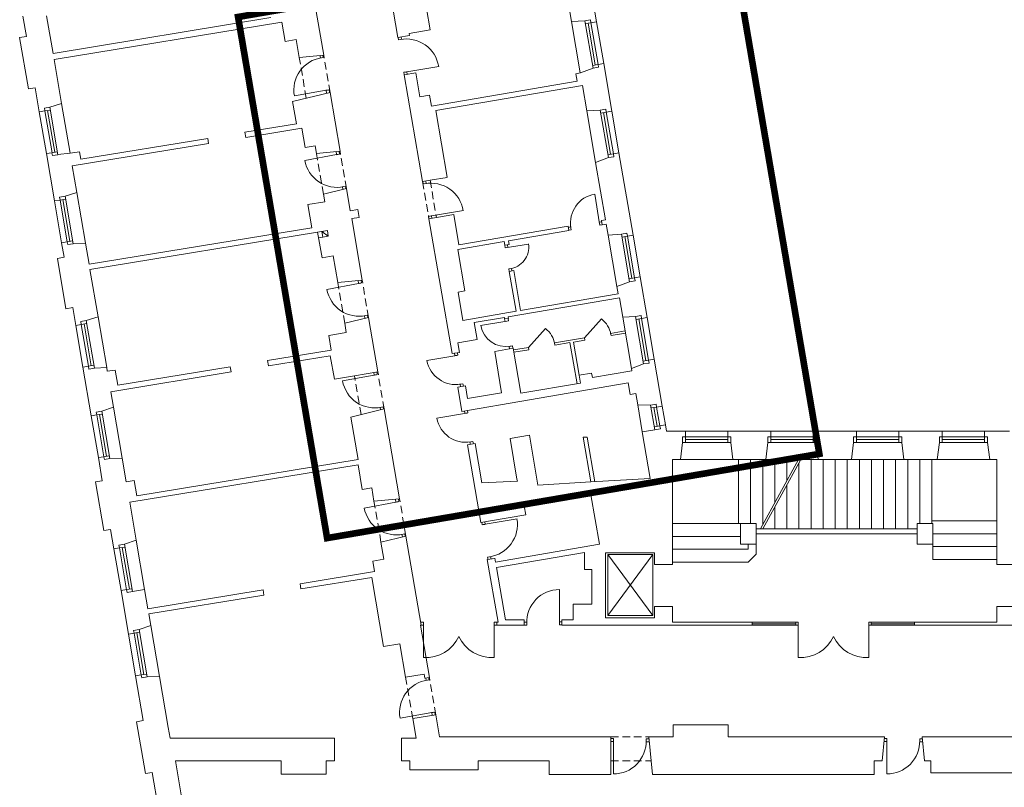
# Model space of a CAD drawing. Header units: centimetres. Extents: x 695802 to 711011, y 25963 to 44188.
# Tile 49 of 157: x 701336 to 701467, y 35999 to 36101. Entities that reach past the tile are written whole.
import ezdxf

# ---------------------------------------------------------------- set-up
doc = ezdxf.new("R2010")
doc.units = ezdxf.units.CM
doc.linetypes.add('DASHED', pattern=[19.05, 12.7, -6.35])
for name, color, linetype, lineweight in [('Drzwi i okna', 51, 'Continuous', 9), ('Kanały wentylacyjne', 3, 'Continuous', 9), ('Przekrojowa', 253, 'Continuous', 25), ('Ramka', 255, 'Continuous', 9), ('S3_obrys zakresu', 1, 'Continuous', 5), ('Widokowa', 140, 'Continuous', 9)]:
    doc.layers.add(name, color=color, linetype=linetype, lineweight=lineweight)

# ---------------------------------------------------------------- blocks, each defined once
blk = doc.blocks.new('zw$2918')
at = {"layer": 'Drzwi i okna', "color": 0, "lineweight": 0}
for p, q in [((1286.2, -1419.9), (1285.2, -1413.4)), ((1295.1, -1418.5), (1286.2, -1419.9)), ((1294.1, -1418.6), (1293, -1412.1)), ((1079.3, -1467.8), (1078.1, -1461.3)), ((1078.3, -1468), (1087.1, -1466.4)), ((1087.1, -1466.4), (1086.1, -1460.7)), ((1309.2, -1504.2), (1300.4, -1505.7)), ((1300.4, -1505.7), (1301.4, -1512.1)), ((1308.2, -1504.4), (1392.6, -1490.5)), ((1309.3, -1510.8), (1308.2, -1504.4)), ((1094.6, -1553.4), (1010.4, -1568.4)), ((1093.6, -1553.5), (1102.4, -1552)), ((1095.9, -1561.1), (1094.6, -1553.4)), ((1102.4, -1552), (1103.7, -1559.1)), ((1120.8, -1715.6), (1122.3, -1723.7)), ((1130.1, -1722.2), (1128.8, -1714.9)), ((1122.3, -1723.7), (1038.2, -1739.1)), ((1121.3, -1723.8), (1130.1, -1722.2)), ((1351.6, -1801.4), (1350.5, -1794.9)), ((1359.5, -1800.1), (1358.4, -1793.6)), ((1137, -1809.3), (1145.8, -1807.7)), ((1138, -1809.1), (1139.1, -1815.5)), ((1145.8, -1807.7), (1146.9, -1813.6)), ((1360.5, -1799.9), (1351.6, -1801.4)), ((1818.8, -1907), (1805.9, -1828.1)), ((1373.6, -1885.8), (1458, -1871.9)), ((1374.6, -1885.7), (1365.7, -1887.1)), ((1365.7, -1887.1), (1366.8, -1893.5)), ((1374.7, -1892.2), (1373.6, -1885.8)), ((1817.9, -1901.6), (1819.4, -1910.5)), ((1824.5, -1901.5), (1818.1, -1902.6)), ((1742.2, -1915), (1735.7, -1916.1)), ((1743.5, -1922.9), (1737, -1924)), ((1742, -1914), (1743.5, -1922.9)), ((1819.4, -1910.5), (1825.8, -1909.4)), ((1568.7, -1970.2), (1567.6, -1963.7)), ((1568.7, -1970.2), (1630.4, -1960.2)), ((1577.6, -1968.8), (1568.7, -1970.2)), ((1575.6, -1969), (1574.5, -1962.5)), ((1585.5, -2025.1), (1578.6, -2026.3)), ((1578.6, -2026.3), (1579.6, -2032.7)), ((1586.5, -2031.5), (1585.5, -2025.1)), ((1179.1, -2056.7), (1180.6, -2064.7)), ((1188.4, -2063.3), (1187.1, -2056.2)), ((1180.6, -2064.7), (1096.5, -2080.2)), ((1179.6, -2064.9), (1188.4, -2063.3)), ((1195.3, -2150.4), (1204.2, -2148.8)), ((1196.3, -2150.2), (1197.3, -2155.8)), ((1204.2, -2148.8), (1205.2, -2154.5)), ((1568.4, -2165.1), (1567.3, -2158.6)), ((1568.4, -2165.1), (1577.2, -2163.6)), ((1577.2, -2163.6), (1576.2, -2157.1)), ((1572.8, -2164.4), (1503.7, -2175.8)), ((1579.3, -2231.1), (1588.2, -2229.7)), ((1580.4, -2237.5), (1579.3, -2231.1)), ((1588.2, -2229.7), (1589.2, -2236.1)), ((1440.3, -2254.8), (1361.5, -2268.6)), ((1434.7, -2249.2), (1435.8, -2255.6)), ((1434.8, -2255.8), (1443.7, -2254.2)), ((1443.7, -2254.2), (1442.6, -2247.8)), ((1222, -2307.2), (1137.9, -2322.7)), ((1220.8, -2300.3), (1222, -2307.2)), ((1221.1, -2307.4), (1229.9, -2305.8)), ((1229.9, -2305.8), (1228.6, -2298.7)), ((1448.1, -2331.5), (1456.9, -2330)), ((1449.1, -2331.4), (1450.2, -2337.9)), ((1456.9, -2330), (1458.1, -2336.5)), ((1236.8, -2392.9), (1245.6, -2391.2)), ((1237.8, -2392.7), (1238.9, -2399)), ((1245.6, -2391.2), (1246.7, -2397)), ((1466.6, -2407.6), (1387.8, -2421.4)), ((1461, -2402), (1462.2, -2408.4)), ((1461.2, -2408.5), (1470, -2407)), ((1470, -2407), (1468.9, -2400.6)), ((1474.4, -2484.3), (1483.3, -2482.8)), ((1475.4, -2484.1), (1476.5, -2490.6)), ((1483.3, -2482.8), (1484.4, -2489.3)), ((1279.5, -2643.3), (1195.4, -2658.8)), ((1278, -2635.3), (1279.5, -2643.3)), ((1278.5, -2643.5), (1287.4, -2641.9)), ((1287.4, -2641.9), (1286, -2634.6)), ((1507.8, -2703.3), (1506.6, -2696.3)), ((1516.7, -2701.7), (1507.8, -2703.3)), ((1514.5, -2695), (1515.7, -2701.9)), ((1515.7, -2701.9), (1600, -2687.6)), ((1294.2, -2729), (1303.1, -2727.4)), ((1295.2, -2728.8), (1296.4, -2735.1)), ((1303.1, -2727.4), (1304.2, -2733.2)), ((1531.2, -2787.4), (1522.3, -2788.9)), ((1522.3, -2788.9), (1523.3, -2794.9)), ((1530.2, -2787.6), (1531.2, -2793.6)), ((1712.5, -2960), (1712.1, -2874.5)), ((1352.7, -2961.1), (1346.2, -2961.1)), ((1346.2, -2969.1), (1352.6, -2969.1)), ((1352.6, -2969.1), (1352.5, -3054.6)), ((1352.6, -2970.1), (1352.7, -2961.1)), ((1539.7, -2970.1), (1539.7, -2961.1)), ((1539.7, -2961.1), (1546.2, -2961.1)), ((1546.2, -2969.1), (1539.7, -2969.1)), ((1539.7, -2969.1), (1539.8, -3054.6)), ((1625.6, -2960.5), (1619, -2960.5)), ((1625.6, -2968.5), (1619, -2968.5)), ((1625.6, -2959.5), (1625.6, -2968.5)), ((1712.5, -2959), (1712.5, -2968)), ((1719, -2960), (1712.5, -2960)), ((1712.5, -2968), (1719, -2968)), ((2344.7, -2961.1), (2338.2, -2961.1)), ((2338.2, -2969.1), (2344.7, -2969.1)), ((2344.7, -2969.1), (2344.6, -3054.6)), ((2344.7, -2970.1), (2344.7, -2961.1)), ((2531.8, -2970.1), (2531.7, -2961.1)), ((2531.7, -2961.1), (2538.2, -2961.1)), ((2538.2, -2969.1), (2531.8, -2969.1)), ((2531.8, -2969.1), (2531.9, -3054.6)), ((1359.2, -3114.6), (1358.2, -3109)), ((1358.2, -3114.8), (1367, -3113.2)), ((1367, -3113.2), (1366, -3107.4)), ((1374.5, -3200.2), (1290.3, -3215.2)), ((1373.5, -3200.3), (1382.3, -3198.7)), ((1375.7, -3207.2), (1374.5, -3200.2)), ((1382.3, -3198.7), (1383.6, -3205.9)), ((1855.3, -3269), (1848.8, -3269)), ((1848.8, -3277), (1855.3, -3277)), ((1855.3, -3277), (1855.1, -3362.5)), ((1855.3, -3278), (1855.3, -3269)), ((1942.2, -3278.2), (1942.2, -3269.2)), ((1942.2, -3269.2), (1948.8, -3269.2)), ((1942.2, -3277.2), (1950.1, -3277.2)), ((2571.6, -3277), (2579.4, -3277)), ((2579.4, -3269), (2572.9, -3269)), ((2579.4, -3277), (2579.3, -3362.5)), ((2579.4, -3278), (2579.4, -3269)), ((2666.3, -3278.2), (2666.3, -3269.2)), ((2666.3, -3269.2), (2672.9, -3269.2)), ((2666.3, -3277.2), (2674.2, -3277.2))]:
    blk.add_line(p, q, dxfattribs=at)
at = {"layer": 'Drzwi i okna', "color": 0, "lineweight": 0, "ltscale": 1.6}
for p, q in [((1778.9, -2208.5), (1823.5, -2158.4)), ((1630.6, -2233.8), (1675.1, -2183.8))]:
    blk.add_line(p, q, dxfattribs=at)
for centre, radius, start, end in [((1307, -1504.4), 86.7, 9.2331, 100.8437), ((1095.7, -1553), 86.7, 98.6519, 190.2626), ((1123.5, -1723.6), 86.7, 190.2929, 281.9036), ((1372.3, -1885.9), 86.7, 9.2331, 100.8437), ((1573.2, -1968.6), 57.8, 276.9522, 8.388), ((1181.8, -2064.7), 86.7, 190.2929, 281.9036), ((1787, -2208.6), 62, 8.3094, 53.9766), ((1638.7, -2234), 62, 8.3094, 53.9766), ((1223.3, -2307.2), 86.7, 190.2929, 281.9036), ((1280.8, -2643.3), 86.7, 190.2929, 281.9036), ((1514.5, -2702.3), 86.7, 278.1541, 9.7648), ((1712.3, -2961.3), 86.7, 90.1458, 181.7564), ((1359.1, -2959.4), 95.4, 266.0716, 335.8764), ((1533.3, -2959.4), 95.4, 204.1236, 273.9284), ((2351.1, -2959.4), 95.4, 266.0716, 335.8764), ((2525.3, -2959.4), 95.4, 204.1236, 273.9284), ((1375.7, -3199.7), 86.7, 98.6519, 190.2626), ((1855.5, -3275.8), 86.7, 269.7794, 1.39), ((2579.6, -3275.8), 86.7, 269.7794, 1.39)]:
    blk.add_arc(centre, radius, start, end, dxfattribs=at)
at = {"layer": 'Drzwi i okna', "color": 0, "lineweight": 0}
for centre, radius, start, end in [((1292.2, -1427.9), 78.2, 277.7082, 281.0068), ((1084.2, -1475.9), 78.2, 278.4889, 281.7875), ((1139.7, -1799.9), 78.2, 98.7681, 102.0666), ((1819.3, -1904.7), 77.8, 99.9306, 189.3047), ((1357.5, -1809.3), 78.2, 277.7082, 281.0068), ((1741.5, -1918.6), 78.2, 7.6634, 10.962), ((1198.1, -2141), 78.2, 98.7681, 102.0666), ((1570.3, -2164.2), 67.5, 189.8932, 279.8733), ((1569.9, -2153.5), 78.2, 277.7578, 281.0564), ((1452.6, -2332), 78.2, 98.2531, 101.5517), ((1437.9, -2254.4), 77.8, 190.5203, 279.8944), ((1239.5, -2383.4), 78.2, 98.7681, 102.0666), ((1464.2, -2407.1), 77.8, 190.5203, 279.8944), ((1479, -2484.8), 78.2, 98.2531, 101.5517), ((1297, -2719.6), 78.2, 98.7681, 102.0666), ((1525.4, -2779.5), 78.2, 97.9911, 101.2896), ((1430.8, -2965.8), 78.2, 178.2653, 181.5639), ((1461.5, -2965.8), 78.2, 358.4361, 1.7347), ((1634.4, -2963.8), 78.2, 358.6209, 1.9195), ((2422.8, -2965.8), 78.2, 178.2653, 181.5639), ((2453.6, -2965.8), 78.2, 358.4361, 1.7347), ((1364.1, -3122.6), 78.2, 278.4889, 281.7875), ((1933.4, -3273.7), 78.2, 178.2545, 181.5531), ((2657.5, -3273.7), 78.2, 178.2545, 181.5531)]:
    blk.add_arc(centre, radius, start, end, dxfattribs=at)
at = {"layer": 'Kanały wentylacyjne', "color": 0, "lineweight": 0}
for p, q in [((1093.3, -1925.2), (1072.1, -1928.8)), ((1083.1, -1926.9), (1097.9, -1924.4)), ((1085.7, -1941.7), (1083.1, -1926.9)), ((1083.1, -1926.9), (1100.4, -1939.1)), ((1097.9, -1924.4), (1100.4, -1939.1)), ((1095.9, -1939.9), (1074.7, -1943.6)), ((1100.4, -1939.1), (1085.7, -1941.7))]:
    blk.add_line(p, q, dxfattribs=at)
at = {"layer": 'Przekrojowa', "color": 0, "lineweight": 0, "ltscale": 1.6}
for p, q in [((1228.6, -1087.3), (1284.5, -1413.5)), ((1810.6, -1372), (1765.9, -1110.8)), ((1088.2, -1460.3), (1044.3, -1204)), ((1744.4, -1371.7), (1726.2, -1265.1)), ((1360.5, -1336.6), (1370.3, -1393.8)), ((291.7, -1357.4), (300.8, -1410.7)), ((354.4, -1356.4), (371.4, -1455.7)), ((948.4, -1361.1), (371.4, -1455.7)), ((977.1, -1372.9), (374.1, -1471.7)), ((985.8, -1424), (977.1, -1372.9)), ((1744.4, -1371.7), (1780, -1369.3)), ((1314.1, -1403.4), (1370.3, -1393.8)), ((1314.1, -1403.4), (1314.9, -1408.3)), ((300.8, -1410.7), (283, -1413.7)), ((306.3, -1549.7), (283, -1413.7)), ((985.8, -1424), (1015.4, -1419)), ((1023.5, -1466.3), (1015.4, -1419)), ((1284.5, -1413.5), (1314.9, -1408.3)), ((394, -1588), (374.1, -1471.7)), ((1088.2, -1460.3), (1023.5, -1466.3)), ((1851, -1608.5), (1829.5, -1482.4)), ((1301.4, -1512.1), (1331.8, -1506.9)), ((1301.4, -1512.1), (1349.9, -1795)), ((1331.8, -1506.9), (1342.8, -1571)), ((1755.8, -1509.6), (1767.7, -1507.6)), ((1759.2, -1529.2), (1755.8, -1509.6)), ((1767.7, -1507.6), (1801.4, -1495)), ((1373.3, -1595.2), (1759.2, -1529.2)), ((324, -1546.7), (306.3, -1549.7)), ((335, -1610.7), (324, -1546.7)), ((1105, -1558.9), (1005.9, -1583.1)), ((1131.6, -1714.6), (1105, -1558.9)), ((1385.2, -1607.3), (1773.4, -1541)), ((1784.9, -1608.2), (1773.4, -1541)), ((394, -1588), (363, -1598.1)), ((1005.9, -1583.1), (1016, -1642.1)), ((1342.8, -1571), (1368.4, -1566.6)), ((1368.4, -1566.6), (1373.3, -1595.2)), ((1385.2, -1607.3), (1415.4, -1783.7)), ((1784.9, -1608.2), (1820.4, -1605.9)), ((1016, -1642.1), (879.6, -1664.5)), ((879.6, -1664.5), (882, -1678.3)), ((1030.2, -1654), (882, -1678.3)), ((1039, -1705.1), (1030.2, -1654)), ((783.3, -1694.4), (422.3, -1753.6)), ((780.9, -1680.6), (444.6, -1735.8)), ((780.9, -1680.6), (783.3, -1694.4)), ((416.6, -1720.1), (384.4, -1723.7)), ((416.6, -1720.1), (441.3, -1716.1)), ((441.3, -1716.1), (444.6, -1735.8)), ((1039, -1705.1), (1065.6, -1700.6)), ((1069, -1720.4), (1065.6, -1700.6)), ((1131.6, -1714.6), (1069, -1720.4)), ((1907.2, -1936.8), (1869.9, -1718.9)), ((375.3, -1846.3), (353.9, -1721.1)), ((1808.1, -1744.1), (1841.9, -1731.6)), ((1834, -1895.8), (1808.1, -1744.1)), ((422.3, -1753.6), (434.3, -1823.6)), ((1349.9, -1795), (1369.8, -1791.6)), ((1369.8, -1791.6), (1415.4, -1783.8)), ((434.3, -1823.6), (403.3, -1833.7)), ((1148.5, -1813.2), (1087.4, -1828.1)), ((1148.5, -1813.2), (1158.6, -1872.4)), ((1090.9, -1848.4), (1046.5, -1856)), ((1087.4, -1828.1), (1090.9, -1848.4)), ((1046.5, -1856), (1057, -1917.1)), ((1158.6, -1872.4), (1178.3, -1869)), ((1178.3, -1869), (1181.9, -1889.7)), ((1162.2, -1893.1), (1181.9, -1889.7)), ((1162.2, -1893.1), (1190, -2055.7)), ((1190, -2055.7), (1162.2, -1893.1)), ((1366.8, -1893.5), (1386.7, -1890.1)), ((1366.8, -1893.5), (1427.9, -2250.3)), ((1386.7, -1890.1), (1432.3, -1882.3)), ((1432.3, -1882.3), (1445.9, -1962.2)), ((1823.8, -1897.6), (1834, -1895.8)), ((1823.8, -1897.6), (1825.8, -1909.4)), ((1057, -1917.1), (466.8, -2013.8)), ((1072.1, -1928.8), (469.2, -2027.6)), ((1083.8, -1996.7), (1072.1, -1928.8)), ((1445.9, -1962.2), (1735.1, -1912.7)), ((1577.8, -1951.8), (1737.1, -1924.6)), ((1735.1, -1912.7), (1737.1, -1924.6)), ((1825.8, -1909.4), (1836.1, -1907.7)), ((1836.1, -1907.7), (1841, -1936.4)), ((1443, -1974.9), (1566, -1953.8)), ((1566, -1953.8), (1567.6, -1963.7)), ((1577.8, -1951.8), (1579.5, -1961.7)), ((1841, -1936.4), (1876.5, -1934.1)), ((394.2, -1956.7), (400.7, -1995.2)), ((457.3, -1957.9), (424.7, -1959.2)), ((466.8, -2013.8), (457.3, -1957.9)), ((1443, -1974.9), (1461.8, -2084.3)), ((1567.6, -1963.7), (1579.5, -1961.7)), ((400.7, -1995.2), (383, -1998.2)), ((405.7, -2131.3), (383, -1998.2)), ((1113.3, -1991.7), (1083.8, -1996.7)), ((1125.3, -2061.7), (1113.3, -1991.7)), ((469.2, -2027.6), (490.6, -2152.8)), ((1579.5, -2032.7), (1591.3, -2030.7)), ((1579.5, -2032.7), (1597.6, -2138.1)), ((1591.3, -2030.7), (1609.4, -2136.1)), ((1190, -2055.7), (1125.3, -2061.7)), ((1944.4, -2154.6), (1926, -2047.2)), ((1443.8, -2087.3), (1461.8, -2084.3)), ((1864.2, -2072.4), (1898, -2059.9)), ((1864.2, -2072.4), (1867.6, -2092)), ((1456.6, -2162.2), (1443.8, -2087.3)), ((1576.5, -2153), (1871.2, -2102.6)), ((1609.4, -2136.1), (1867.6, -2092)), ((1880, -2154.2), (1871.2, -2102.6)), ((423.5, -2128.2), (405.7, -2131.3)), ((431.6, -2175.6), (423.5, -2128.2)), ((490.6, -2152.8), (459.6, -2162.9)), ((1206.8, -2154.3), (1143.8, -2169.6)), ((1231.4, -2298.2), (1206.8, -2154.3)), ((1597.6, -2138.1), (1456.6, -2162.2)), ((1486.8, -2168.3), (1566.6, -2154.7)), ((1566.6, -2154.7), (1567.3, -2158.6)), ((1567.3, -2158.6), (1577.1, -2156.9)), ((1576.5, -2153), (1577.1, -2156.9)), ((1880, -2154.2), (1913.8, -2152)), ((1143.8, -2169.6), (1148, -2194.6)), ((1494.4, -2212.7), (1486.8, -2168.3)), ((1148, -2194.6), (1101.7, -2202.5)), ((1101.7, -2202.5), (1108.3, -2241.1)), ((1443.7, -2221.3), (1494.4, -2212.7)), ((1108.3, -2241.1), (939.6, -2268.7)), ((1443.7, -2221.3), (1448.1, -2246.9)), ((1580.4, -2237.5), (1540.9, -2244.3)), ((1580.4, -2237.5), (1590.2, -2235.8)), ((1590.2, -2235.8), (1610, -2355.2)), ((1105.7, -2255.7), (942.1, -2282.5)), ((1116.4, -2317.8), (1105.7, -2255.7)), ((1427.9, -2250.3), (1448.1, -2246.9)), ((1559.1, -2353.8), (1540.9, -2244.3)), ((1963.3, -2265), (1984.5, -2389.1)), ((472.5, -2415.1), (450.5, -2285.9)), ((513.6, -2287.2), (481, -2288.5)), ((515.2, -2297), (513.6, -2287.2)), ((536, -2293.6), (515.2, -2297)), ((542.8, -2333.8), (536, -2293.6)), ((840.9, -2284.9), (542.8, -2333.8)), ((840.9, -2284.9), (843.2, -2298.7)), ((939.6, -2268.7), (941.9, -2282.5)), ((1903.1, -2289.6), (1935.3, -2277.7)), ((1903.1, -2289.6), (1904.2, -2295.8)), ((843.2, -2298.7), (524.5, -2351)), ((1169.6, -2308.7), (1116.4, -2317.8)), ((1231.4, -2298.2), (1169.6, -2308.7)), ((1797.7, -2301.8), (1764.2, -2307.5)), ((1767.8, -2328.2), (1764.2, -2307.5)), ((1799.8, -2313.6), (1797.7, -2301.8)), ((1904.2, -2295.8), (1799.8, -2313.6)), ((1443.1, -2339), (1463.3, -2335.6)), ((1443.1, -2339), (1454.1, -2403.1)), ((1468.9, -2369.2), (1463.3, -2335.6)), ((1607.4, -2376.9), (1894.2, -2327.9)), ((1767.8, -2328.2), (1610, -2355.2)), ((1899.4, -2358.5), (1894.2, -2327.9)), ((531.5, -2392.3), (524.5, -2351)), ((1559.1, -2353.8), (1468.9, -2369.2)), ((1899.4, -2358.5), (1914.5, -2355.9)), ((1919.6, -2385.9), (1914.5, -2355.9)), ((531.5, -2392.3), (500.6, -2402.4)), ((1248.3, -2396.7), (1159.9, -2418.3)), ((1288.9, -2634.3), (1248.3, -2396.7)), ((1474.3, -2399.7), (1607.4, -2376.9)), ((1919.6, -2385.9), (1953.9, -2386.5)), ((1159.9, -2418.3), (1179.1, -2530.4)), ((1454.1, -2403.1), (1474.3, -2399.7)), ((1993, -2438.8), (1993.9, -2444.3)), ((1993, -2438.8), (1995.8, -2455.3)), ((1581.5, -2474.7), (1632.8, -2465.9)), ((1581.5, -2474.7), (1599.9, -2582.3)), ((1632.8, -2465.9), (1655.4, -2598)), ((1965, -2451.5), (1931.8, -2457.2)), ((1931.8, -2457.2), (1952.9, -2580.6)), ((1931.8, -2457.2), (1932.7, -2462.3)), ((2046.2, -2455.3), (1995.8, -2455.3)), ((2272.2, -2455.3), (2158.2, -2455.3)), ((2499.2, -2455.3), (2384.2, -2455.3)), ((2726.2, -2455.3), (2611.2, -2455.3)), ((2903.8, -2455.3), (2838.2, -2455.3)), ((1469.3, -2491.8), (1489.5, -2488.4)), ((1469.3, -2491.8), (1504.5, -2696.8)), ((1489.5, -2488.4), (1507.2, -2591.9)), ((2032.6, -2530.3), (2038.4, -2485.1)), ((2171.7, -2530.3), (2166, -2485.1)), ((2258.6, -2530.3), (2264.4, -2485.1)), ((2397.7, -2530.3), (2392, -2485.1)), ((2485.6, -2530.3), (2491.4, -2485.1)), ((2624.7, -2530.3), (2619, -2485.1)), ((2712.6, -2530.3), (2718.4, -2485.1)), ((2851.7, -2530.3), (2846, -2485.1)), ((501.9, -2586.6), (491.4, -2525.5)), ((554.5, -2526.7), (522, -2528)), ((554.5, -2526.7), (565.3, -2589.8)), ((1179.2, -2544.6), (574.5, -2643.7)), ((1179.1, -2530.4), (592.9, -2626.5)), ((1179.2, -2544.6), (1190.3, -2609.6)), ((2011.9, -2808.1), (2011.9, -2530.3)), ((2032.6, -2530.3), (2011.9, -2530.3)), ((2258.6, -2530.3), (2171.7, -2530.3)), ((2485.6, -2530.3), (2397.7, -2530.3)), ((2712.6, -2530.3), (2624.7, -2530.3)), ((2870.9, -2530.3), (2851.7, -2530.3)), ((2870.9, -2808.1), (2870.9, -2530.3)), ((1952.9, -2580.6), (1795.1, -2589.8)), ((501.9, -2586.6), (484.1, -2589.6)), ((506.2, -2718.7), (484.1, -2589.6)), ((586, -2586.4), (565.3, -2589.8)), ((592.9, -2626.5), (586, -2586.4)), ((1190.3, -2609.6), (1215.2, -2605.3)), ((1215.2, -2605.3), (1221.2, -2640.6)), ((1507.2, -2591.9), (1600.9, -2588.2)), ((1599.9, -2582.3), (1600.9, -2588.2)), ((1795.1, -2589.8), (1655.4, -2598)), ((1619.4, -2653.9), (1764.3, -2629.1)), ((1764.3, -2629.1), (1795.8, -2623.7)), ((1818.2, -2754.8), (1795.8, -2623.7)), ((574.5, -2643.7), (591.7, -2744.2)), ((1288.9, -2634.3), (1221.2, -2640.6)), ((1623.2, -2676.5), (1619.4, -2653.9)), ((1524.7, -2693.4), (1623.2, -2676.5)), ((1504.5, -2696.8), (1524.7, -2693.4)), ((2191.9, -2699.8), (2191.9, -2754.8)), ((2232.9, -2699.8), (2191.9, -2699.8)), ((2232.9, -2754.8), (2232.9, -2699.8)), ((2659.9, -2754.8), (2659.9, -2699.8)), ((2700.9, -2699.8), (2659.9, -2699.8)), ((2700.9, -2754.8), (2700.9, -2699.8)), ((523.9, -2715.7), (506.2, -2718.7)), ((532.7, -2767), (523.9, -2715.7)), ((1305.8, -2732.9), (1239.8, -2748.9)), ((1346.2, -2969.1), (1305.8, -2732.9)), ((2232.9, -2726.8), (2659.9, -2726.8)), ((591.7, -2744.2), (560.7, -2754.3)), ((1239.8, -2748.9), (1247.6, -2794.5)), ((1543.2, -2801.8), (1818.2, -2754.8)), ((2191.9, -2754.8), (2232.9, -2754.8)), ((2659.9, -2754.8), (2700.9, -2754.8)), ((1545.7, -2816.2), (1778.5, -2776.4)), ((1778.5, -2821.3), (1778.5, -2776.4)), ((1834.3, -2949.8), (1834.3, -2777)), ((1834.3, -2777), (1963.9, -2777)), ((1963.9, -2777), (1963.9, -2808.1)), ((1247.6, -2794.5), (1218, -2799.6)), ((1218, -2799.6), (1222.7, -2827.2)), ((1521.4, -2795.4), (1541.5, -2792)), ((1521.4, -2795.4), (1549.7, -2961.1)), ((1541.6, -2791.9), (1543.2, -2801.8)), ((2011.9, -2808.1), (1963.9, -2808.1)), ((2918.9, -2808.1), (2870.9, -2808.1)), ((1222.7, -2827.2), (1025.6, -2859.6)), ((1545.7, -2816.2), (1569.5, -2955.1)), ((1798.5, -2821.3), (1778.5, -2821.3)), ((1798.5, -2913.3), (1798.5, -2821.3)), ((1025.6, -2859.6), (1028, -2873.1)), ((1215.3, -2842.4), (1028, -2873.1)), ((1246.6, -3025.7), (1215.3, -2842.4)), ((571.3, -2992.7), (551.6, -2877.4)), ((582.2, -2880), (614, -2874.6)), ((614, -2874.6), (622.7, -2925.6)), ((927.6, -2875.6), (622.7, -2925.6)), ((930, -2889.1), (625, -2939.1)), ((927.6, -2875.6), (930, -2889.1)), ((1748.5, -2955.1), (1748.5, -2913.3)), ((1748.5, -2913.3), (1798.5, -2913.3)), ((2011.9, -2919.1), (1963.9, -2919.1)), ((1963.9, -2919.1), (1963.9, -2949.8)), ((2011.9, -2961.1), (2011.9, -2919.1)), ((2870.9, -2961.1), (2870.9, -2919.1)), ((2918.9, -2919.1), (2870.9, -2919.1)), ((625, -2939.1), (630.3, -2970)), ((630.3, -2970), (599.3, -2980)), ((627.8, -2955), (630.3, -2970)), ((1344.5, -2969.1), (1368.1, -3107.1)), ((1346.2, -2969.1), (1344.5, -2969.1)), ((1546.2, -2969.1), (1546.2, -2961.1)), ((1546.2, -2961.1), (1549.7, -2961.1)), ((1619, -2969.1), (1546.2, -2969.1)), ((1569.5, -2955.1), (1619, -2955.1)), ((1619, -2955.1), (1619, -2969.1)), ((1719, -2955.1), (1748.5, -2955.1)), ((1719, -2955.1), (1719, -2969.1)), ((1787.9, -2969.1), (1719, -2969.1)), ((2011.9, -2969.1), (1787.9, -2969.1)), ((1963.9, -2949.8), (1834.3, -2949.8)), ((1999.9, -2969.1), (1996.9, -2969.1)), ((2222.8, -2961.1), (2011.9, -2961.1)), ((2011.9, -2969.1), (2222.8, -2969.1)), ((2222.8, -2969.1), (2222.8, -2961.1)), ((2652.8, -2969.1), (2652.8, -2961.1)), ((2652.8, -2961.1), (2870.9, -2961.1)), ((2870.9, -2969.1), (2652.8, -2969.1)), ((2870.9, -2969.1), (3128.8, -2969.1)), ((1290, -3018.3), (1246.6, -3025.7)), ((1305.1, -3106.7), (1290, -3018.3)), ((1354.4, -3098.3), (1305.1, -3106.7)), ((1354.4, -3098.3), (1356.3, -3109.1)), ((610.4, -3221.4), (590.2, -3103.1)), ((653.3, -3104.3), (620.7, -3105.6)), ((653.3, -3104.3), (676.4, -3239.5)), ((1368.1, -3107.1), (1356.3, -3109.1)), ((1384.9, -3205.7), (1323.8, -3216.1)), ((1384.9, -3205.7), (1394.9, -3264.1)), ((610.4, -3221.4), (592.7, -3224.4)), ((616.1, -3361.4), (592.7, -3224.4)), ((1323.8, -3216.1), (1332.6, -3267.4)), ((2158.9, -3232.8), (2013.9, -3232.8)), ((2013.9, -3232.8), (2013.9, -3264.1)), ((2158.9, -3264.1), (2158.9, -3232.8)), ((681.2, -3267.4), (676.4, -3239.5)), ((1116.8, -3267.4), (681.2, -3267.4)), ((1116.8, -3328.1), (1116.8, -3267.4)), ((1332.6, -3267.4), (1293.8, -3267.4)), ((1293.8, -3328.1), (1293.8, -3267.4)), ((1394.9, -3264.1), (1848.8, -3264.1)), ((1848.8, -3264.1), (1848.8, -3328.1)), ((2013.9, -3264.1), (1948.8, -3264.1)), ((1948.8, -3264.3), (1958.7, -3363.7)), ((2158.9, -3264.1), (2572.9, -3264.1)), ((2572.9, -3264.1), (2566.6, -3327.7)), ((2672.9, -3264.1), (3384.5, -3264.1)), ((2672.9, -3264.1), (2679.3, -3327.7)), ((717.2, -3454.7), (695.6, -3328.1)), ((975.8, -3328.1), (695.6, -3328.1)), ((975.8, -3363.1), (975.8, -3328.1)), ((1116.8, -3328.1), (1094.8, -3328.1)), ((1094.8, -3328.1), (1094.8, -3363.1)), ((1315.8, -3328.1), (1293.8, -3328.1)), ((1315.8, -3351.7), (1315.8, -3328.1)), ((1684.8, -3328.1), (1496.8, -3328.1)), ((1496.8, -3328.1), (1496.8, -3351.7)), ((1684.8, -3363.7), (1684.8, -3328.1)), ((1848.8, -3328.1), (1848.8, -3363.7)), ((2566.6, -3327.7), (2545.9, -3327.7)), ((2545.9, -3327.7), (2545.9, -3363.7)), ((2679.3, -3327.7), (2695.9, -3327.7)), ((2695.9, -3327.7), (2695.9, -3351.7)), ((633.8, -3358.4), (616.1, -3361.4)), ((654.4, -3478.6), (633.8, -3358.4)), ((1094.8, -3363.1), (975.8, -3363.1)), ((1496.8, -3351.7), (1315.8, -3351.7)), ((2695.9, -3359.7), (2695.9, -3351.7)), ((2855.7, -3359.7), (2695.9, -3359.7)), ((3319.7, -3359.7), (2855.7, -3359.7)), ((1848.8, -3363.7), (1684.8, -3363.7)), ((1958.7, -3363.7), (2196.9, -3363.7)), ((2545.9, -3363.7), (2196.9, -3363.7))]:
    blk.add_line(p, q, dxfattribs=at)
at = {"layer": 'Przekrojowa', "color": 0, "lineweight": 0}
for p, q in [((1780, -1369.3), (1794.5, -1366.8)), ((1794.5, -1366.8), (1795.9, -1374.5)), ((1795.9, -1374.5), (1810.6, -1372)), ((1810.6, -1372), (1795.9, -1374.5)), ((1814.7, -1484.9), (1829.5, -1482.4)), ((1829.5, -1482.4), (1814.7, -1484.9)), ((1816, -1492.5), (1814.7, -1484.9)), ((1801.4, -1495), (1816, -1492.5)), ((349.7, -1608.2), (335, -1610.7)), ((335, -1610.7), (349.7, -1608.2)), ((363, -1598.1), (348.4, -1600.6)), ((348.4, -1600.6), (349.7, -1608.2)), ((1820.4, -1605.9), (1835, -1603.4)), ((1835, -1603.4), (1836.3, -1611.1)), ((1836.3, -1611.1), (1851, -1608.5)), ((1851, -1608.5), (1836.3, -1611.1)), ((368.6, -1718.6), (353.9, -1721.1)), ((353.9, -1721.1), (368.6, -1718.6)), ((369.9, -1726.3), (368.6, -1718.6)), ((1855.2, -1721.5), (1869.9, -1718.9)), ((1869.9, -1718.9), (1855.2, -1721.5)), ((384.5, -1723.8), (369.9, -1726.3)), ((1841.9, -1731.6), (1856.5, -1729.1)), ((1856.5, -1729.1), (1855.2, -1721.5)), ((390, -1843.8), (375.3, -1846.3)), ((375.3, -1846.3), (390, -1843.8)), ((403.3, -1833.7), (388.7, -1836.1)), ((388.7, -1836.1), (390, -1843.8)), ((408.9, -1954.2), (394.2, -1956.7)), ((394.2, -1956.7), (408.9, -1954.2)), ((410.2, -1961.9), (408.9, -1954.2)), ((1876.5, -1934.1), (1891.1, -1931.7)), ((1891.1, -1931.7), (1892.4, -1939.3)), ((1892.4, -1939.3), (1907.2, -1936.8)), ((1907.2, -1936.8), (1892.4, -1939.3)), ((424.8, -1959.4), (410.2, -1961.9)), ((1898, -2059.9), (1912.6, -2057.4)), ((1911.3, -2049.7), (1926, -2047.2)), ((1926, -2047.2), (1911.3, -2049.7)), ((1912.6, -2057.4), (1911.3, -2049.7)), ((459.6, -2162.9), (445, -2165.4)), ((1913.8, -2152), (1928.4, -2149.5)), ((1928.4, -2149.5), (1929.7, -2157.2)), ((1929.7, -2157.2), (1944.4, -2154.6)), ((1944.4, -2154.6), (1929.7, -2157.2)), ((446.3, -2173), (431.6, -2175.6)), ((431.6, -2175.6), (446.3, -2173)), ((445, -2165.4), (446.3, -2173)), ((1948.6, -2267.6), (1963.3, -2265)), ((1963.3, -2265), (1948.6, -2267.6)), ((1949.9, -2275.2), (1948.6, -2267.6)), ((465.2, -2283.4), (450.5, -2285.9)), ((450.5, -2285.9), (465.2, -2283.4)), ((466.5, -2291.1), (465.2, -2283.4)), ((481.1, -2288.6), (466.5, -2291.1)), ((1935.3, -2277.7), (1949.9, -2275.2)), ((1953.9, -2386.5), (1968.5, -2384)), ((1953.9, -2386.5), (1968.5, -2384)), ((1968.5, -2384), (1969.8, -2391.6)), ((1969.8, -2391.6), (1984.5, -2389.1)), ((1984.5, -2389.1), (1969.8, -2391.6)), ((487.3, -2412.6), (472.5, -2415.1)), ((472.5, -2415.1), (487.3, -2412.6)), ((500.6, -2402.4), (486, -2404.9)), ((486, -2404.9), (487.3, -2412.6)), ((1965, -2451.5), (1979.6, -2449)), ((1978.3, -2441.4), (1993, -2438.8)), ((1993, -2438.8), (1978.3, -2441.4)), ((1979.6, -2449), (1978.3, -2441.4)), ((2038.4, -2485.1), (2038.4, -2470.3)), ((2038.4, -2470.3), (2046.2, -2470.3)), ((2046.2, -2470.3), (2046.2, -2455.3)), ((2046.2, -2455.3), (2046.2, -2470.3)), ((2158.2, -2470.3), (2158.2, -2455.3)), ((2158.2, -2455.3), (2158.2, -2470.3)), ((2166, -2470.3), (2158.2, -2470.3)), ((2166, -2485.1), (2166, -2470.3)), ((2264.4, -2485.1), (2264.4, -2470.3)), ((2264.4, -2470.3), (2272.2, -2470.3)), ((2272.2, -2470.3), (2272.2, -2455.3)), ((2272.2, -2455.3), (2272.2, -2470.3)), ((2384.2, -2470.3), (2384.2, -2455.3)), ((2384.2, -2455.3), (2384.2, -2470.3)), ((2392, -2470.3), (2384.2, -2470.3)), ((2392, -2485.1), (2392, -2470.3)), ((2491.4, -2485.1), (2491.4, -2470.3)), ((2491.4, -2470.3), (2499.2, -2470.3)), ((2499.2, -2470.3), (2499.2, -2455.3)), ((2499.2, -2455.3), (2499.2, -2470.3)), ((2611.2, -2470.3), (2611.2, -2455.3)), ((2611.2, -2455.3), (2611.2, -2470.3)), ((2619, -2470.3), (2611.2, -2470.3)), ((2619, -2485.1), (2619, -2470.3)), ((2718.4, -2485.1), (2718.4, -2470.3)), ((2718.4, -2470.3), (2726.2, -2470.3)), ((2726.2, -2470.3), (2726.2, -2455.3)), ((2726.2, -2455.3), (2726.2, -2470.3)), ((2838.2, -2470.3), (2838.2, -2455.3)), ((2838.2, -2455.3), (2838.2, -2470.3)), ((2846, -2470.3), (2838.2, -2470.3)), ((2846, -2485.1), (2846, -2470.3)), ((506.1, -2523), (491.4, -2525.5)), ((491.4, -2525.5), (506.1, -2523)), ((507.5, -2530.6), (506.1, -2523)), ((522, -2528.1), (507.5, -2530.6)), ((560.7, -2754.3), (546.1, -2756.8)), ((546.1, -2756.8), (547.4, -2764.4)), ((547.4, -2764.4), (532.7, -2767)), ((532.7, -2767), (547.4, -2764.4)), ((566.3, -2874.8), (551.6, -2877.4)), ((551.6, -2877.4), (566.3, -2874.8)), ((567.6, -2882.5), (566.3, -2874.8)), ((582.2, -2880), (567.6, -2882.5)), ((586, -2990.2), (571.3, -2992.7)), ((571.3, -2992.7), (586, -2990.2)), ((599.3, -2980), (584.7, -2982.5)), ((584.7, -2982.5), (586, -2990.2)), ((604.9, -3100.6), (590.2, -3103.1)), ((590.2, -3103.1), (604.9, -3100.6)), ((606.2, -3108.2), (604.9, -3100.6)), ((620.8, -3105.7), (606.2, -3108.2))]:
    blk.add_line(p, q, dxfattribs=at)
at = {"layer": 'Widokowa', "color": 0, "lineweight": 0, "ltscale": 1.6}
for p, q in [((1767.6, -1507.4), (1744.4, -1371.7)), ((1829.5, -1482.4), (1810.6, -1372)), ((394, -1588), (416.6, -1720.1)), ((335, -1610.7), (353.9, -1721.1)), ((1808.1, -1744.1), (1784.9, -1608.2)), ((1869.9, -1718.9), (1851, -1608.5)), ((434.3, -1823.6), (457.3, -1957.9)), ((375.3, -1846.3), (394.2, -1956.7)), ((1864.2, -2072.4), (1841, -1936.4)), ((1926, -2047.2), (1907.2, -1936.8)), ((490.6, -2152.8), (513.6, -2287.2)), ((1903.1, -2289.6), (1880, -2154.2)), ((1963.3, -2265), (1944.4, -2154.6)), ((431.6, -2175.6), (450.5, -2285.9)), ((1778.9, -2208.5), (1699.5, -2222)), ((1779.9, -2214.4), (1749.2, -2219.6)), ((1779.9, -2214.4), (1778.9, -2208.5)), ((1886.2, -2190.1), (1847.9, -2196.7)), ((1848.9, -2202.6), (1847.9, -2196.7)), ((1887.1, -2196.1), (1848.9, -2202.6)), ((1630.6, -2233.8), (1591, -2240.6)), ((1631.6, -2239.8), (1592, -2246.5)), ((1631.6, -2239.8), (1630.6, -2233.8)), ((1700.6, -2228), (1699.5, -2222)), ((1740.3, -2221.2), (1700.6, -2228)), ((1758.9, -2329.8), (1740.3, -2221.2)), ((1764.2, -2307.5), (1749.2, -2219.6)), ((531.5, -2392.3), (554.5, -2526.7)), ((1919.6, -2385.9), (1931.8, -2457.2)), ((1984.5, -2389.1), (1993, -2438.8)), ((472.5, -2415.1), (491.4, -2525.5)), ((1774.9, -2471.5), (1785.9, -2470.9)), ((1774.9, -2471.5), (1795.2, -2589.8)), ((1785.9, -2470.9), (1806.1, -2589.2)), ((2158.2, -2455.3), (2046.2, -2455.3)), ((2384.2, -2455.3), (2272.2, -2455.3)), ((2611.2, -2455.3), (2499.2, -2455.3)), ((2838.2, -2455.3), (2726.2, -2455.3)), ((2177.2, -2530.3), (2027.2, -2530.3)), ((2186.6, -2699.8), (2186.6, -2530.3)), ((2218.6, -2699.8), (2218.6, -2530.3)), ((2244.5, -2713.9), (2345.7, -2530.3)), ((2250.6, -2702.8), (2250.6, -2530.3)), ((2250.6, -2713.9), (2351.9, -2530.3)), ((2403.2, -2530.3), (2253.2, -2530.3)), ((2282.6, -2644.8), (2282.6, -2530.3)), ((2314.6, -2586.8), (2314.6, -2530.3)), ((2346.6, -2713.9), (2346.6, -2539.8)), ((2378.6, -2713.9), (2378.6, -2530.3)), ((2410.6, -2713.9), (2410.6, -2530.3)), ((2442.6, -2713.9), (2442.6, -2530.3)), ((2474.6, -2713.9), (2474.6, -2530.3)), ((2630.2, -2530.3), (2480.2, -2530.3)), ((2506.6, -2713.9), (2506.6, -2530.3)), ((2538.6, -2713.9), (2538.6, -2530.3)), ((2570.6, -2713.9), (2570.6, -2530.3)), ((2602.6, -2713.9), (2602.6, -2530.3)), ((2634.6, -2713.9), (2634.6, -2530.3)), ((2666.6, -2699.8), (2666.6, -2530.3)), ((2698.6, -2699.8), (2698.6, -2530.3)), ((2870.9, -2530.3), (2707.2, -2530.3)), ((2314.6, -2713.9), (2314.6, -2597.8)), ((2282.6, -2713.9), (2282.6, -2655.9)), ((2191.9, -2699.8), (2013.9, -2699.8)), ((2191.9, -2699.8), (2186.6, -2699.8)), ((2868.9, -2692.9), (2698.6, -2692.9)), ((2191.9, -2733.8), (2013.9, -2733.8)), ((2232.9, -2713.9), (2659.9, -2713.9)), ((2868.9, -2726.9), (2700.9, -2726.9)), ((591.7, -2744.2), (614, -2874.6)), ((2212.4, -2767.8), (2212.4, -2754.8)), ((2232.9, -2754.8), (2232.9, -2781.2)), ((2700.9, -2754.8), (2700.9, -2794.9)), ((2868.9, -2760.9), (2700.9, -2760.9)), ((532.7, -2767), (551.6, -2877.4)), ((1959.8, -2781.8), (1840.2, -2943)), ((1959.8, -2943), (1840.2, -2781.8)), ((1959.8, -2781.8), (1840.2, -2781.8)), ((1840.2, -2781.8), (1840.2, -2943)), ((1959.8, -2943), (1959.8, -2781.8)), ((2212.4, -2767.8), (2013.9, -2767.8)), ((2232.9, -2781.2), (2212.4, -2801.8)), ((2212.4, -2801.8), (2013.9, -2801.8)), ((2868.9, -2794.9), (2700.9, -2794.9)), ((1840.2, -2943), (1959.8, -2943)), ((630.3, -2970), (653.3, -3104.3)), ((2222.8, -2961.1), (2338.2, -2961.1)), ((2222.8, -2965.1), (2338.2, -2965.1)), ((2222.8, -2969.1), (2338.2, -2969.1)), ((2338.2, -2961.1), (2338.2, -2969.1)), ((2538.2, -2961.1), (2652.8, -2961.1)), ((2538.2, -2961.1), (2538.2, -2969.1)), ((2538.2, -2965.1), (2652.8, -2965.1)), ((2538.2, -2969.1), (2652.8, -2969.1)), ((571.3, -2992.7), (590.2, -3103.1))]:
    blk.add_line(p, q, dxfattribs=at)
at = {"layer": 'Widokowa', "color": 0, "lineweight": 0}
for p, q in [((1780, -1369.3), (1801.4, -1495)), ((1795.9, -1374.5), (1781.3, -1377)), ((1788.6, -1375.7), (1807.4, -1486.1)), ((1795.8, -1374.3), (1814.7, -1484.9)), ((1814.7, -1484.9), (1800.1, -1487.4)), ((349.7, -1608.2), (364.3, -1605.7)), ((368.7, -1718.9), (349.7, -1608.2)), ((375.9, -1717.4), (357, -1607)), ((384.5, -1723.8), (363, -1598.1)), ((1820.4, -1605.9), (1841.9, -1731.6)), ((1836.3, -1611.1), (1821.7, -1613.6)), ((1829, -1612.3), (1847.9, -1722.7)), ((1836.3, -1610.8), (1855.2, -1721.5)), ((368.6, -1718.6), (383.2, -1716.1)), ((1855.2, -1721.5), (1840.6, -1724)), ((390, -1843.8), (404.6, -1841.3)), ((408.9, -1954.4), (390, -1843.8)), ((416.2, -1953), (397.3, -1842.6)), ((424.8, -1959.4), (403.3, -1833.7)), ((408.9, -1954.2), (423.5, -1951.7)), ((1876.5, -1934.1), (1898, -2059.9)), ((1892.4, -1939.3), (1877.8, -1941.8)), ((1885.1, -1940.6), (1904, -2051)), ((1892.4, -1939.1), (1911.3, -2049.7)), ((1911.3, -2049.7), (1896.7, -2052.2)), ((481.1, -2288.6), (459.6, -2162.9)), ((1913.8, -2152), (1935.3, -2277.7)), ((1929.7, -2157.2), (1915.1, -2159.7)), ((1922.4, -2158.4), (1941.3, -2268.8)), ((1929.6, -2156.9), (1948.6, -2267.6)), ((446.3, -2173), (460.9, -2170.5)), ((465.2, -2283.7), (446.3, -2173)), ((472.5, -2282.2), (453.6, -2171.8)), ((1948.6, -2267.6), (1934, -2270)), ((465.2, -2283.4), (479.8, -2280.9)), ((1965, -2451.5), (1953.9, -2386.5)), ((1969.8, -2391.6), (1955.2, -2394.1)), ((1971, -2442.6), (1962.5, -2392.9)), ((1978.3, -2441.6), (1969.8, -2391.6)), ((487.3, -2412.6), (501.9, -2410.1)), ((506.2, -2523.2), (487.3, -2412.6)), ((513.4, -2521.7), (494.6, -2411.3)), ((522, -2528.1), (500.6, -2402.4)), ((1978.3, -2441.4), (1963.7, -2443.9)), ((2046, -2470.3), (2158.2, -2470.3)), ((2046.2, -2470.3), (2046.2, -2485.1)), ((2158.2, -2470.3), (2158.2, -2485.1)), ((2272, -2470.3), (2384.2, -2470.3)), ((2272.2, -2470.3), (2272.2, -2485.1)), ((2384.2, -2470.3), (2384.2, -2485.1)), ((2499, -2470.3), (2611.2, -2470.3)), ((2499.2, -2470.3), (2499.2, -2485.1)), ((2611.2, -2470.3), (2611.2, -2485.1)), ((2726, -2470.3), (2838.2, -2470.3)), ((2726.2, -2470.3), (2726.2, -2485.1)), ((2838.2, -2470.3), (2838.2, -2485.1)), ((2038.4, -2485.1), (2166, -2485.1)), ((2046.2, -2477.7), (2158.2, -2477.7)), ((2264.4, -2485.1), (2392, -2485.1)), ((2272.2, -2477.7), (2384.2, -2477.7)), ((2491.4, -2485.1), (2619, -2485.1)), ((2499.2, -2477.7), (2611.2, -2477.7)), ((2718.4, -2485.1), (2846, -2485.1)), ((2726.2, -2477.7), (2838.2, -2477.7)), ((506.1, -2523), (520.7, -2520.5)), ((547.4, -2764.4), (562, -2762)), ((573.6, -2873.6), (554.7, -2763.2)), ((582.2, -2880), (560.7, -2754.3)), ((566.4, -2875.1), (547.4, -2764.4)), ((566.3, -2874.8), (580.9, -2872.3)), ((586, -2990.2), (600.6, -2987.7)), ((605, -3100.8), (586, -2990.2)), ((612.2, -3099.3), (593.3, -2988.9)), ((620.8, -3105.7), (599.3, -2980)), ((604.9, -3100.6), (619.5, -3098.1))]:
    blk.add_line(p, q, dxfattribs=at)
at = {"layer": 'Widokowa', "color": 0, "linetype": 'DASHED', "lineweight": 0, "ltscale": 1.6}
for p, q in [((1042, -1574.3), (1023.5, -1466.3)), ((1105, -1558.9), (1088.2, -1460.3)), ((1087.4, -1828.1), (1069, -1720.4)), ((1148.5, -1813.2), (1131.6, -1714.6)), ((1349.9, -1795), (1366.8, -1893.5)), ((1369.8, -1791.6), (1386.7, -1890.1)), ((1206.8, -2154.3), (1190, -2055.7)), ((1143.8, -2169.6), (1125.3, -2061.7)), ((1187.2, -2411.6), (1169.6, -2308.7)), ((1248.3, -2396.7), (1231.4, -2298.2)), ((1239.8, -2748.9), (1221.2, -2640.6)), ((1305.8, -2732.9), (1288.9, -2634.3)), ((1323.8, -3216.1), (1305.1, -3106.7)), ((1384.9, -3205.7), (1368.1, -3107.1)), ((1848.8, -3264.1), (1948.8, -3264.1)), ((1848.8, -3328.1), (1955.2, -3328.1))]:
    blk.add_line(p, q, dxfattribs=at)

msp = doc.modelspace()

# ---------------------------------------------------------------- linework, layer by layer
at = {"layer": 'S3_obrys zakresu', "color": 1, "ltscale": 1.6, "true_color": 0xff0000, "const_width": 0.877}
msp.add_lwpolyline([(701365.3, 36101.37), (701430.46, 36112.52), (701442.26, 36043.56), (701377.09, 36032.42)], close=True, dxfattribs=at)

# ---------------------------------------------------------------- block references
at = {"layer": 'Ramka', "xscale": 0.05, "yscale": 0.05, "zscale": 0.05}
msp.add_blockref('zw$2918', (701322.23, 36169.34), dxfattribs=at)

doc.saveas('drawing.dxf')
